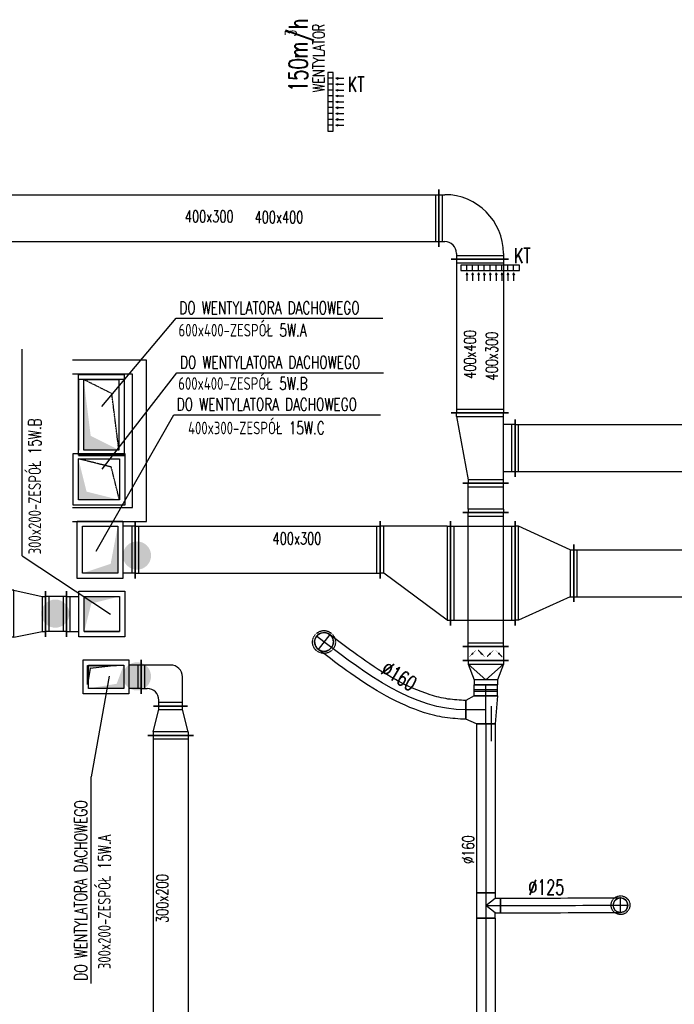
# Model space of a CAD drawing. Extents: x -7228 to 74941, y -112898 to 85621.
# Tile 151 of 256: x 20145 to 20703, y -9190 to -8351. Entities that reach past the tile are written whole.
import ezdxf

# ---------------------------------------------------------------- set-up
doc = ezdxf.new("R2010")
doc.units = 0
doc.linetypes.add('DASHED', pattern=[0.75, 0.5, -0.25])
doc.layers.get('0').update_dxf_attribs({"color": 101, "linetype": 'CONTINUOUS'})
for name, color, linetype in [('BB-went-opis', 8, 'CONTINUOUS'), ('E35', 6, 'CONTINUOUS'), ('FLUID-N15', 7, 'CONTINUOUS'), ('FLUID-N15-SYM', 7, 'CONTINUOUS'), ('FLUID-W15A', 7, 'CONTINUOUS'), ('FLUID-W15B', 7, 'CONTINUOUS'), ('FLUID-W15C', 7, 'CONTINUOUS'), ('FLUID-W5A', 7, 'CONTINUOUS'), ('FLUID-W5B', 7, 'CONTINUOUS'), ('m-went-klapy', 2, 'CONTINUOUS'), ('m-went-odnośniki', 255, 'CONTINUOUS'), ('m-went-opis', 86, 'CONTINUOUS'), ('m-went-urządzenia', 51, 'CONTINUOUS'), ('m-went-wywiew', 1, 'CONTINUOUS')]:
    doc.layers.add(name, color=color, linetype=linetype)
doc.styles.add('tab-bud$0$ROMANS', font='romans', dxfattribs={"width": 0.7})
doc.linetypes.add('ZIGZAG', pattern='A,0.00254,-5.08,[131,ltypeshp.shx,S=5.08,R=0,X=-5.08,Y=0],-10.16,[131,ltypeshp.shx,S=5.08,R=180,X=5.08,Y=0],-5.08', length=20.32254)

# ---------------------------------------------------------------- blocks, each defined once
blk = doc.blocks.new('*U6090')
at = {"color": 5, "linetype": 'Continuous', "lineweight": -2}
for p, q in [((-1904, -245), (-1904, 245)), ((1904, 245), (1904, -245))]:
    blk.add_line(p, q, dxfattribs=at)
at = {"color": 0, "linetype": 'ByBlock', "lineweight": -2}
for p, q in [((-1904, 200), (1904, 200)), ((-1904, -200), (1904, -200))]:
    blk.add_line(p, q, dxfattribs=at)
at = {"color": 4, "linetype": 'Continuous'}
for p, q in [((-1874, -200), (-1874, 200)), ((1874, 200), (1874, -200))]:
    blk.add_line(p, q, dxfattribs=at)
blk = doc.blocks.new('*U6091')
at = {"color": 5, "linetype": 'Continuous', "lineweight": -2}
for p, q in [((300, 295), (300, -195)), ((195, -300), (-295, -300))]:
    blk.add_line(p, q, dxfattribs=at)
at = {"color": 0, "linetype": 'ByBlock', "lineweight": -2}
for p, q in [((250, 250), (300, 250)), ((250, -150), (300, -150)), ((-250, -300), (-250, -250)), ((150, -300), (150, -250))]:
    blk.add_line(p, q, dxfattribs=at)
at = {"color": 4, "linetype": 'Continuous'}
for p, q in [((270, 250), (270, -150)), ((150, -270), (-250, -270))]:
    blk.add_line(p, q, dxfattribs=at)
at = {"color": 0, "linetype": 'ByBlock', "lineweight": -2}
for radius in [500, 100]:
    blk.add_arc((250, -250), radius, 90, 180, dxfattribs=at)
blk = doc.blocks.new('*U6092')
at = {"color": 5, "linetype": 'Continuous', "lineweight": -2}
for p, q in [((-655, -245), (-655, 245)), ((655, 245), (655, -245))]:
    blk.add_line(p, q, dxfattribs=at)
at = {"color": 0, "linetype": 'ByBlock', "lineweight": -2}
for p, q in [((-655, 200), (655, 200)), ((-655, -200), (655, -200))]:
    blk.add_line(p, q, dxfattribs=at)
at = {"color": 4, "linetype": 'Continuous'}
for p, q in [((-625, -200), (-625, 200)), ((625, 200), (625, -200))]:
    blk.add_line(p, q, dxfattribs=at)
blk = doc.blocks.new('*U6093')
at = {"color": 0, "linetype": 'ByBlock', "lineweight": -2}
for p, q in [((270, 200), (-270, 100)), ((270, 200), (300, 200)), ((-270, 100), (-300, 100)), ((-300, -200), (300, -200)), ((-200, -200), (-200, -300)), ((200, -300), (200, -200))]:
    blk.add_line(p, q, dxfattribs=at)
at = {"color": 4, "linetype": 'Continuous'}
for p, q in [((270, 200), (270, -200)), ((-270, -200), (-270, 100)), ((200, -270), (-200, -270))]:
    blk.add_line(p, q, dxfattribs=at)
at = {"color": 5, "linetype": 'Continuous', "lineweight": -2}
for p, q in [((300, 245), (300, -245)), ((-300, -245), (-300, 145)), ((245, -300), (-245, -300))]:
    blk.add_line(p, q, dxfattribs=at)
blk = doc.blocks.new('*U6094')
at = {"color": 5, "linetype": 'Continuous', "lineweight": -2}
for p, q in [((-1989, -245), (-1989, 245)), ((1989, 245), (1989, -245))]:
    blk.add_line(p, q, dxfattribs=at)
at = {"color": 0, "linetype": 'ByBlock', "lineweight": -2}
for p, q in [((-1989, 200), (1989, 200)), ((-1989, -200), (1989, -200))]:
    blk.add_line(p, q, dxfattribs=at)
at = {"color": 4, "linetype": 'Continuous'}
for p, q in [((-1959, -200), (-1959, 200)), ((1959, 200), (1959, -200))]:
    blk.add_line(p, q, dxfattribs=at)
blk = doc.blocks.new('*U6108')
at = {"color": 0, "linetype": 'ByBlock', "lineweight": -2}
for p, q in [((-120, 80), (-80, 170)), ((120, 100), (80, 170)), ((120, -100), (-120, -80))]:
    blk.add_line(p, q, dxfattribs=at)
at = {"color": 5, "linetype": 'Continuous', "lineweight": -2}
for p, q in [((-80, 170), (80, 170)), ((120, 100), (120, -100)), ((-120, -80), (-120, 80))]:
    blk.add_line(p, q, dxfattribs=at)
at = {"layer": 'FLUID-N15-SYM', "color": 2, "linetype": 'Continuous'}
for p, q in [((0, 0), (0, 170)), ((-120, 0), (120, 0))]:
    blk.add_line(p, q, dxfattribs=at)
blk = doc.blocks.new('*U6109')
at = {"color": 5, "linetype": 'Continuous', "lineweight": -2}
for p, q in [((-720, -80), (-720, 80)), ((720, 80), (720, -80))]:
    blk.add_line(p, q, dxfattribs=at)
at = {"color": 0, "linetype": 'ByBlock', "lineweight": -2}
for p, q in [((-720, 80), (720, 80)), ((-720, -80), (720, -80))]:
    blk.add_line(p, q, dxfattribs=at)
at = {"layer": 'FLUID-N15-SYM', "color": 2, "linetype": 'Continuous'}
blk.add_line((-720, 0), (720, 0), dxfattribs=at)
blk = doc.blocks.new('*U6110')
at = {"color": 4, "linetype": 'DASHED'}
blk.add_circle((0, 0), 97.5, dxfattribs=at)
at = {"color": 0, "linetype": 'ByBlock', "lineweight": -2}
blk.add_circle((0, 0), 80, dxfattribs=at)
blk = doc.blocks.new('*U6111')
at = {"color": 5, "linetype": 'Continuous', "lineweight": -2}
for p, q in [((-62.5, 125), (62.5, 125)), ((-107.5, -80), (-107.5, 80)), ((107.5, 80), (107.5, -80))]:
    blk.add_line(p, q, dxfattribs=at)
at = {"color": 0, "linetype": 'ByBlock', "lineweight": -2}
for p, q in [((-62.5, 80), (-62.5, 125)), ((62.5, 80), (62.5, 125)), ((-107.5, 80), (-62.5, 80)), ((107.5, 80), (62.5, 80)), ((-107.5, -80), (107.5, -80))]:
    blk.add_line(p, q, dxfattribs=at)
at = {"color": 4, "linetype": 'Continuous'}
for p, q in [((0, 0), (-62.5, 80)), ((62.5, 80), (0, 0))]:
    blk.add_line(p, q, dxfattribs=at)
at = {"layer": 'FLUID-N15-SYM', "color": 2, "linetype": 'Continuous'}
for p, q in [((0, 0), (0, 125)), ((-107.5, 0), (107.5, 0))]:
    blk.add_line(p, q, dxfattribs=at)
blk = doc.blocks.new('*U6112')
at = {"color": 4, "linetype": 'DASHED'}
blk.add_circle((0, 0), 80, dxfattribs=at)
at = {"color": 0, "linetype": 'ByBlock', "lineweight": -2}
blk.add_circle((0, 0), 62.5, dxfattribs=at)
blk = doc.blocks.new('*U6113')
at = {"color": 5, "linetype": 'Continuous', "lineweight": -2}
for p, q in [((-996, -80), (-996, 80)), ((996, 80), (996, -80))]:
    blk.add_line(p, q, dxfattribs=at)
at = {"color": 0, "linetype": 'ByBlock', "lineweight": -2}
for p, q in [((-996, 80), (996, 80)), ((-996, -80), (996, -80))]:
    blk.add_line(p, q, dxfattribs=at)
at = {"layer": 'FLUID-N15-SYM', "color": 2, "linetype": 'Continuous'}
blk.add_line((-996, 0), (996, 0), dxfattribs=at)
blk = doc.blocks.new('*U6154')
at = {"color": 1, "linetype": 'Continuous', "lineweight": -2}
for p, q in [((-3918.5, -195), (-3918.5, 195)), ((3918.5, 195), (3918.5, -195))]:
    blk.add_line(p, q, dxfattribs=at)
at = {"color": 0, "linetype": 'ByBlock', "lineweight": -2}
for p, q in [((-3918.5, 150), (3918.5, 150)), ((-3918.5, -150), (3918.5, -150))]:
    blk.add_line(p, q, dxfattribs=at)
at = {"color": 4, "linetype": 'Continuous'}
for p, q in [((-3888.5, -150), (-3888.5, 150)), ((3888.5, 150), (3888.5, -150))]:
    blk.add_line(p, q, dxfattribs=at)
blk = doc.blocks.new('*U6152')
at = {"color": 1, "linetype": 'Continuous', "lineweight": -2}
for p, q in [((-90, -195), (-90, 195)), ((90, 195), (90, -195))]:
    blk.add_line(p, q, dxfattribs=at)
at = {"color": 0, "linetype": 'ByBlock', "lineweight": -2}
for p, q in [((-90, 150), (90, 150)), ((-90, -150), (90, -150))]:
    blk.add_line(p, q, dxfattribs=at)
at = {"color": 4, "linetype": 'Continuous'}
for p, q in [((-60, -150), (-60, 150)), ((60, 150), (60, -150))]:
    blk.add_line(p, q, dxfattribs=at)
blk = doc.blocks.new('*U6210')
at = {"color": 1, "linetype": 'Continuous', "lineweight": -2}
for p, q in [((-1043.5, -245), (-1043.5, 245)), ((1043.5, 245), (1043.5, -245))]:
    blk.add_line(p, q, dxfattribs=at)
at = {"color": 0, "linetype": 'ByBlock', "lineweight": -2}
for p, q in [((-1043.5, 200), (1043.5, 200)), ((-1043.5, -200), (1043.5, -200))]:
    blk.add_line(p, q, dxfattribs=at)
at = {"color": 4, "linetype": 'Continuous'}
for p, q in [((-1013.5, -200), (-1013.5, 200)), ((1013.5, 200), (1013.5, -200))]:
    blk.add_line(p, q, dxfattribs=at)
blk = doc.blocks.new('*U6211')
at = {"color": 1, "linetype": 'Continuous', "lineweight": -2}
for p, q in [((-275, -445), (-275, 445)), ((275, 445), (275, -445))]:
    blk.add_line(p, q, dxfattribs=at)
at = {"color": 0, "linetype": 'ByBlock', "lineweight": -2}
for p, q in [((-275, 400), (275, 400)), ((-275, -400), (275, -400))]:
    blk.add_line(p, q, dxfattribs=at)
at = {"color": 4, "linetype": 'Continuous'}
for p, q in [((-245, -400), (-245, 400)), ((245, 400), (245, -400))]:
    blk.add_line(p, q, dxfattribs=at)
blk = doc.blocks.new('*U6125')
at = {"color": 5, "linetype": 'Continuous', "lineweight": -2}
for p, q in [((-571, -195), (-571, 195)), ((571, 195), (571, -195))]:
    blk.add_line(p, q, dxfattribs=at)
at = {"color": 0, "linetype": 'ByBlock', "lineweight": -2}
for p, q in [((-571, 150), (571, 150)), ((-571, -150), (571, -150))]:
    blk.add_line(p, q, dxfattribs=at)
at = {"color": 4, "linetype": 'Continuous'}
for p, q in [((-541, -150), (-541, 150)), ((541, 150), (541, -150))]:
    blk.add_line(p, q, dxfattribs=at)
blk = doc.blocks.new('*U6126')
at = {"color": 5, "linetype": 'Continuous', "lineweight": -2}
for p, q in [((-102.5, -195), (-102.5, 195)), ((102.5, 100), (102.5, -100))]:
    blk.add_line(p, q, dxfattribs=at)
at = {"color": 0, "linetype": 'ByBlock', "lineweight": -2}
for p, q in [((-102.5, 150), (-72.5, 150)), ((-72.5, 150), (62.5, 100)), ((62.5, 100), (102.5, 100)), ((-102.5, -150), (-72.5, -150)), ((-72.5, -150), (62.5, -100)), ((62.5, -100), (102.5, -100))]:
    blk.add_line(p, q, dxfattribs=at)
at = {"color": 4, "linetype": 'Continuous'}
for p, q in [((-72.5, -150), (-72.5, 150)), ((-72.5, 150), (62.5, 0)), ((62.5, 100), (62.5, -100)), ((-72.5, -150), (62.5, 0))]:
    blk.add_line(p, q, dxfattribs=at)
blk = doc.blocks.new('*U6127')
at = {"color": 5, "linetype": 'Continuous', "lineweight": -2}
for p, q in [((-47.5, -100), (-47.5, 100)), ((47.5, 100), (47.5, -100))]:
    blk.add_line(p, q, dxfattribs=at)
at = {"color": 0, "linetype": 'ByBlock', "lineweight": -2}
for p, q in [((-47.5, 100), (47.5, 100)), ((-47.5, -100), (47.5, -100))]:
    blk.add_line(p, q, dxfattribs=at)
at = {"color": 4, "linetype": 'Continuous'}
for p, q in [((-7.5, 100), (-7.5, -100)), ((7.5, 100), (7.5, -100))]:
    blk.add_line(p, q, dxfattribs=at)
at = {"layer": 'FLUID-N15-SYM', "color": 2, "linetype": 'Continuous'}
blk.add_line((-47.5, 0), (47.5, 0), dxfattribs=at)
blk = doc.blocks.new('*U6128')
at = {"color": 5, "linetype": 'Continuous', "lineweight": -2}
for p, q in [((-125, -195), (-125, 195)), ((125, 195), (125, -195))]:
    blk.add_line(p, q, dxfattribs=at)
at = {"color": 0, "linetype": 'ByBlock', "lineweight": -2}
for p, q in [((-95, 150), (-125, 150)), ((-95, 150), (95, 150)), ((95, 150), (125, 150)), ((-95, -150), (-125, -150)), ((-95, -150), (95, -150)), ((95, -150), (125, -150))]:
    blk.add_line(p, q, dxfattribs=at)
at = {"color": 4, "linetype": 'Continuous'}
for p, q in [((-95, -150), (-95, 150)), ((95, 150), (95, -150))]:
    blk.add_line(p, q, dxfattribs=at)
blk = doc.blocks.new('*U6129')
at = {"color": 5, "linetype": 'Continuous', "lineweight": -2}
blk.add_line((1209, -499), (1209, -659), dxfattribs=at)
at = {"color": 0, "linetype": 'ByBlock', "lineweight": -2}
blk.add_arc((0, 0), 80, 52.777, 232.777, dxfattribs=at)
at = {"color": 4, "linetype": 'DASHED', "lineweight": -2}
blk.add_arc((0, 0), 80, 232.777, 52.777, dxfattribs=at)
at = {"color": 5, "linetype": 'ZIGZAG', "lineweight": -2, "ltscale": 0.4}
for points in [[(1209, -499), (1056.3, -486.3), (905.4, -450.2), (608.9, -320.8), (322.2, -139.1), (48.4, 63.7)], [(1209, -659), (1030.4, -644.1), (857.8, -602.9), (531.8, -461), (230.1, -269.9), (-48.4, -63.7)]]:
    blk.add_spline(points, degree=3, dxfattribs=at)
at = {"layer": 'FLUID-N15-SYM', "color": 2, "linetype": 'Continuous'}
for p, q in [((0, 0), (-63.7, 48.4)), ((48.4, 63.7), (-48.4, -63.7))]:
    blk.add_line(p, q, dxfattribs=at)
at = {"layer": 'FLUID-N15-SYM', "color": 2, "linetype": 'Continuous', "start_tangent": (-1, 0), "end_tangent": (-0.796287, 0.604919)}
blk.add_spline([(1209, -579), (0, 0)], degree=3, dxfattribs=at)
blk = doc.blocks.new('*U6130')
at = {"color": 5, "linetype": 'Continuous', "lineweight": -2}
blk.add_line((-1023.4, -65.1), (-1023.4, 59.9), dxfattribs=at)
at = {"color": 4, "linetype": 'DASHED', "lineweight": -2}
blk.add_arc((0, 0), 62.5, 90.21993, 270.21993, dxfattribs=at)
at = {"color": 0, "linetype": 'ByBlock', "lineweight": -2}
blk.add_arc((0, 0), 62.5, 270.21993, 90.21993, dxfattribs=at)
at = {"color": 5, "linetype": 'ZIGZAG', "lineweight": -2, "ltscale": 0.4}
for points in [[(-1023.4, 59.9), (-0.2, 62.5)], [(-1023.4, -65.1), (0.2, -62.5)]]:
    blk.add_spline(points, degree=3, dxfattribs=at)
at = {"layer": 'FLUID-N15-SYM', "color": 2, "linetype": 'Continuous'}
for p, q in [((0.2, -62.5), (-0.2, 62.5)), ((0, 0), (62.5, 0.2))]:
    blk.add_line(p, q, dxfattribs=at)
at = {"layer": 'FLUID-N15-SYM', "color": 2, "linetype": 'Continuous', "start_tangent": (1, 0), "end_tangent": (0.999993, 0.003838)}
blk.add_spline([(-1023.4, -2.6), (0, 0)], degree=3, dxfattribs=at)
blk = doc.blocks.new('*U6212')
at = {"color": 1, "linetype": 'Continuous', "lineweight": -2}
for p, q in [((-484.5, -245), (-484.5, 245)), ((484.5, 245), (484.5, -245))]:
    blk.add_line(p, q, dxfattribs=at)
at = {"color": 0, "linetype": 'ByBlock', "lineweight": -2}
for p, q in [((-484.5, 200), (484.5, 200)), ((-484.5, -200), (484.5, -200))]:
    blk.add_line(p, q, dxfattribs=at)
at = {"color": 4, "linetype": 'Continuous'}
for p, q in [((-454.5, -200), (-454.5, 200)), ((454.5, 200), (454.5, -200))]:
    blk.add_line(p, q, dxfattribs=at)
blk = doc.blocks.new('*U6213')
at = {"color": 1, "linetype": 'Continuous', "lineweight": -2}
for p, q in [((250, 445), (250, -445)), ((-250, -245), (-250, 245))]:
    blk.add_line(p, q, dxfattribs=at)
at = {"color": 0, "linetype": 'ByBlock', "lineweight": -2}
for p, q in [((-220, 200), (220, 400)), ((220, 400), (250, 400)), ((-220, 200), (-250, 200)), ((-220, -200), (-250, -200)), ((-220, -200), (220, -400)), ((220, -400), (250, -400))]:
    blk.add_line(p, q, dxfattribs=at)
at = {"color": 4, "linetype": 'Continuous'}
for p, q in [((220, 400), (220, -400)), ((-220, -200), (-220, 200))]:
    blk.add_line(p, q, dxfattribs=at)
blk = doc.blocks.new('*U6216')
at = {"color": 1, "linetype": 'Continuous', "lineweight": -2}
for p, q in [((-300, -445), (-300, 445)), ((300, 45), (300, -445))]:
    blk.add_line(p, q, dxfattribs=at)
at = {"color": 0, "linetype": 'ByBlock', "lineweight": -2}
for p, q in [((-270, 400), (-300, 400)), ((-270, 400), (270, 0)), ((270, 0), (300, 0)), ((-270, -400), (-300, -400)), ((-270, -400), (270, -400)), ((270, -400), (300, -400))]:
    blk.add_line(p, q, dxfattribs=at)
at = {"color": 4, "linetype": 'Continuous'}
for p, q in [((-270, -400), (-270, 400)), ((270, 0), (270, -400))]:
    blk.add_line(p, q, dxfattribs=at)
blk = doc.blocks.new('*U6132')
at = {"color": 5, "linetype": 'Continuous', "lineweight": -2}
for p, q in [((-60, -195), (-60, 195)), ((60, 195), (60, -195))]:
    blk.add_line(p, q, dxfattribs=at)
at = {"color": 0, "linetype": 'ByBlock', "lineweight": -2}
for p, q in [((-60, 150), (60, 150)), ((60, -150), (-60, -150))]:
    blk.add_line(p, q, dxfattribs=at)
at = {"color": 4, "linetype": 'DASHED'}
for p, q in [((0, 112.5), (-26.5, 139)), ((0, 112.5), (26.5, 86)), ((0, 37.5), (-26.5, 11)), ((0, 37.5), (26.5, 64)), ((0, -37.5), (-26.5, -11)), ((0, -37.5), (26.5, -64)), ((0, -112.5), (-26.5, -139)), ((0, -112.5), (26.5, -86))]:
    blk.add_line(p, q, dxfattribs=at)
at = {"color": 4, "linetype": 'Continuous'}
for points in [[(-4, 112.5, 8, 8, 1), (4, 112.5, 8, 8, 1)], [(-4, 37.5, 8, 8, 1), (4, 37.5, 8, 8, 1)], [(-4, -37.5, 8, 8, 1), (4, -37.5, 8, 8, 1)], [(-4, -112.5, 8, 8, 1), (4, -112.5, 8, 8, 1)]]:
    blk.add_lwpolyline(points, format="xyseb", close=True, dxfattribs=at)
blk = doc.blocks.new('*U6315')
at = {"color": 4, "linetype": 'Continuous'}
for p, q in [((-345, -195), (-345, 195)), ((-345, 195), (345, 195)), ((345, 195), (345, -195)), ((345, -195), (-345, -195))]:
    blk.add_line(p, q, dxfattribs=at)
at = {"color": 0, "linetype": 'ByBlock', "lineweight": -2}
for p, q in [((-300, -150), (-300, 150)), ((-300, 150), (300, 150)), ((300, 150), (300, -150)), ((300, -150), (-300, -150))]:
    blk.add_line(p, q, dxfattribs=at)
at = {"color": 4, "linetype": 'DASHED'}
for p, q in [((180, -90), (300, 150)), ((-300, -150), (180, -90))]:
    blk.add_line(p, q, dxfattribs=at)
blk = doc.blocks.new('*U5714')
at = {"color": 4, "linetype": 'Continuous'}
for p, q in [((-345, -195), (-345, 195)), ((-345, 195), (345, 195)), ((345, 195), (345, -195)), ((345, -195), (-345, -195))]:
    blk.add_line(p, q, dxfattribs=at)
at = {"color": 0, "linetype": 'ByBlock', "lineweight": -2}
for p, q in [((-300, -150), (-300, 150)), ((-300, 150), (300, 150)), ((300, 150), (300, -150)), ((300, -150), (-300, -150))]:
    blk.add_line(p, q, dxfattribs=at)
at = {"color": 0, "linetype": 'ByBlock'}
blk.add_solid([(-300, 150), (300, 150), (-300, -150), (-180, 90)], dxfattribs=at)
blk = doc.blocks.new('*U6309')
at = {"color": 4, "linetype": 'Continuous'}
for p, q in [((-220, -220), (-220, 220)), ((-220, 220), (220, 220)), ((220, 220), (220, -220)), ((220, -220), (-220, -220))]:
    blk.add_line(p, q, dxfattribs=at)
at = {"color": 0, "linetype": 'ByBlock', "lineweight": -2}
for p, q in [((-175, -175), (-175, 175)), ((-175, 175), (175, 175)), ((175, 175), (175, -175)), ((175, -175), (-175, -175))]:
    blk.add_line(p, q, dxfattribs=at)
at = {"color": 0, "linetype": 'ByBlock'}
blk.add_solid([(-175, 175), (175, 175), (-175, -175), (-105, 105)], dxfattribs=at)
blk = doc.blocks.new('*U6313')
at = {"color": 4, "linetype": 'Continuous'}
for p, q in [((-220, -220), (-220, 220)), ((-220, 220), (220, 220)), ((220, 220), (220, -220)), ((220, -220), (-220, -220))]:
    blk.add_line(p, q, dxfattribs=at)
at = {"color": 0, "linetype": 'ByBlock', "lineweight": -2}
for p, q in [((-175, -175), (-175, 175)), ((-175, 175), (175, 175)), ((175, 175), (175, -175)), ((175, -175), (-175, -175))]:
    blk.add_line(p, q, dxfattribs=at)
at = {"color": 4, "linetype": 'DASHED'}
for p, q in [((105, -105), (175, 175)), ((-175, -175), (105, -105))]:
    blk.add_line(p, q, dxfattribs=at)
blk = doc.blocks.new('*U6268')
at = {"color": 1, "linetype": 'Continuous', "lineweight": -2}
blk.add_line((-235, -245), (-235, 245), dxfattribs=at)
at = {"color": 0, "linetype": 'ByBlock', "lineweight": -2}
for p, q in [((-235, 200), (-130, 200)), ((-85, -200), (-85, 200)), ((-85, 200), (215, 200)), ((215, 200), (215, -200)), ((-235, -200), (-130, -200)), ((215, -200), (-85, -200))]:
    blk.add_line(p, q, dxfattribs=at)
at = {"color": 4, "linetype": 'Continuous'}
for p, q in [((-205, -200), (-205, 200)), ((-130, -245), (-130, 245)), ((-130, 245), (260, 245)), ((260, 245), (260, -245)), ((260, -245), (-130, -245))]:
    blk.add_line(p, q, dxfattribs=at)
at = {"color": 0, "linetype": 'ByBlock'}
blk.add_solid([(-85, 200), (215, 200), (-85, -200), (-25, 120)], dxfattribs=at)
blk = doc.blocks.new('*U6026')
at = {"color": 1, "linetype": 'Continuous', "lineweight": -2}
blk.add_line((-235, -195), (-235, 195), dxfattribs=at)
at = {"color": 4, "linetype": 'Continuous'}
for p, q in [((-130, -195), (-130, 195)), ((-130, 195), (260, 195)), ((260, 195), (260, -195)), ((-205, -150), (-205, 150)), ((260, -195), (-130, -195))]:
    blk.add_line(p, q, dxfattribs=at)
at = {"color": 0, "linetype": 'ByBlock', "lineweight": -2}
for p, q in [((-235, 150), (-130, 150)), ((-85, -150), (-85, 150)), ((-85, 150), (215, 150)), ((215, 150), (215, -150)), ((-235, -150), (-130, -150)), ((215, -150), (-85, -150))]:
    blk.add_line(p, q, dxfattribs=at)
at = {"color": 0, "linetype": 'ByBlock'}
blk.add_solid([(-85, 150), (215, 150), (-85, -150), (-25, 90)], dxfattribs=at)
blk = doc.blocks.new('*U6173')
at = {"color": 1, "linetype": 'Continuous', "lineweight": -2}
for p, q in [((-125, -195), (-125, 195)), ((125, 145), (125, -145))]:
    blk.add_line(p, q, dxfattribs=at)
at = {"color": 0, "linetype": 'ByBlock', "lineweight": -2}
for p, q in [((-95, 150), (-125, 150)), ((-95, 150), (95, 100)), ((95, 100), (125, 100)), ((-95, -150), (-125, -150)), ((-95, -150), (95, -100)), ((95, -100), (125, -100))]:
    blk.add_line(p, q, dxfattribs=at)
at = {"color": 4, "linetype": 'Continuous'}
for p, q in [((-95, -150), (-95, 150)), ((95, 100), (95, -100))]:
    blk.add_line(p, q, dxfattribs=at)
blk = doc.blocks.new('*U6174')
at = {"color": 1, "linetype": 'Continuous', "lineweight": -2}
for p, q in [((-185, -80), (-185, 210)), ((210, -185), (-80, -185))]:
    blk.add_line(p, q, dxfattribs=at)
at = {"color": 0, "linetype": 'ByBlock', "lineweight": -2}
for p, q in [((65, 165), (-185, 165)), ((165, -185), (165, 65)), ((-185, -35), (-135, -35)), ((-35, -185), (-35, -135))]:
    blk.add_line(p, q, dxfattribs=at)
at = {"color": 4, "linetype": 'Continuous'}
for p, q in [((-155, -35), (-155, 165)), ((165, -155), (-35, -155))]:
    blk.add_line(p, q, dxfattribs=at)
at = {"color": 0, "linetype": 'ByBlock', "lineweight": -2}
for centre in [(65, 65), (-135, -135)]:
    blk.add_arc(centre, 100, 0, 90, dxfattribs=at)
blk = doc.blocks.new('*U6175')
at = {"color": 1, "linetype": 'Continuous', "lineweight": -2}
blk.add_line((-235, -145), (-235, 145), dxfattribs=at)
at = {"color": 0, "linetype": 'ByBlock', "lineweight": -2}
for p, q in [((-235, 100), (-130, 100)), ((-85, -100), (-85, 100)), ((-85, 100), (215, 100)), ((215, 100), (215, -100)), ((-235, -100), (-130, -100)), ((215, -100), (-85, -100))]:
    blk.add_line(p, q, dxfattribs=at)
at = {"color": 4, "linetype": 'Continuous'}
for p, q in [((-205, -100), (-205, 100)), ((-130, -145), (-130, 145)), ((-130, 145), (260, 145)), ((260, 145), (260, -145)), ((260, -145), (-130, -145))]:
    blk.add_line(p, q, dxfattribs=at)
at = {"color": 0, "linetype": 'ByBlock'}
blk.add_solid([(-85, 100), (215, 100), (-85, -100), (-25, 60)], dxfattribs=at)
blk = doc.blocks.new('*U6153')
at = {"color": 1, "linetype": 'Continuous', "lineweight": -2}
for p, q in [((-150, -245), (-150, 245)), ((150, 192), (150, -198))]:
    blk.add_line(p, q, dxfattribs=at)
at = {"color": 0, "linetype": 'ByBlock', "lineweight": -2}
for p, q in [((-120, 200), (-150, 200)), ((-120, 200), (120, 147)), ((120, 147), (150, 147)), ((-120, -200), (120, -153)), ((120, -153), (150, -153)), ((-120, -200), (-150, -200))]:
    blk.add_line(p, q, dxfattribs=at)
at = {"color": 4, "linetype": 'Continuous'}
for p, q in [((-120, -200), (-120, 200)), ((120, 147), (120, -153))]:
    blk.add_line(p, q, dxfattribs=at)
blk = doc.blocks.new('KT')
at = {"layer": 'm-went-urządzenia'}
for points in [[(55475.1, 10960.33), (55475.71, 10962.01), (55474.49, 10962.01)], [(55480.1, 10960.33), (55480.71, 10962.01), (55479.49, 10962.01)], [(55485.1, 10960.33), (55485.71, 10962.01), (55484.49, 10962.01)], [(55490.1, 10960.33), (55490.71, 10962.01), (55489.49, 10962.01)], [(55495.1, 10960.33), (55495.71, 10962.01), (55494.49, 10962.01)], [(55500.1, 10960.33), (55500.71, 10962.01), (55499.49, 10962.01)], [(55505.1, 10960.33), (55505.71, 10962.01), (55504.49, 10962.01)], [(55510.1, 10960.33), (55510.71, 10962.01), (55509.49, 10962.01)], [(55515.1, 10960.33), (55515.71, 10962.01), (55514.49, 10962.01)]]:
    blk.add_hatch(color=7, dxfattribs=at).paths.add_polyline_path(points)
at = {"layer": 'm-went-urządzenia', "color": 7}
for p, q in [((55475.1, 10960.33, 0), (55475.1, 10967.21, 0)), ((55480.1, 10960.33, 0), (55480.1, 10967.21, 0)), ((55485.1, 10960.33, 0), (55485.1, 10967.21, 0)), ((55490.1, 10960.33, 0), (55490.1, 10967.21, 0)), ((55495.1, 10960.33, 0), (55495.1, 10967.21, 0)), ((55500.1, 10960.33, 0), (55500.1, 10967.21, 0)), ((55505.1, 10960.33, 0), (55505.1, 10967.21, 0)), ((55510.1, 10960.33, 0), (55510.1, 10967.21, 0)), ((55515.1, 10960.33, 0), (55515.1, 10967.21, 0)), ((55475.1, 10960.33, 0), (55474.49, 10962.01, 0)), ((55474.49, 10962.01, 0), (55475.71, 10962.01, 0)), ((55475.09, 10958.31, 0), (55475.09, 10953.74, 0)), ((55475.1, 10960.33, 0), (55475.71, 10962.01, 0)), ((55480.1, 10960.33, 0), (55479.49, 10962.01, 0)), ((55479.49, 10962.01, 0), (55480.71, 10962.01, 0)), ((55480.09, 10958.31, 0), (55480.09, 10953.74, 0)), ((55480.1, 10960.33, 0), (55480.71, 10962.01, 0)), ((55485.1, 10960.33, 0), (55484.49, 10962.01, 0)), ((55484.49, 10962.01, 0), (55485.71, 10962.01, 0)), ((55485.09, 10958.31, 0), (55485.09, 10953.74, 0)), ((55485.1, 10960.33, 0), (55485.71, 10962.01, 0)), ((55490.1, 10960.33, 0), (55489.49, 10962.01, 0)), ((55489.49, 10962.01, 0), (55490.71, 10962.01, 0)), ((55490.09, 10958.31, 0), (55490.09, 10953.74, 0)), ((55490.1, 10960.33, 0), (55490.71, 10962.01, 0)), ((55495.1, 10960.33, 0), (55494.49, 10962.01, 0)), ((55494.49, 10962.01, 0), (55495.71, 10962.01, 0)), ((55495.09, 10958.31, 0), (55495.09, 10953.74, 0)), ((55495.1, 10960.33, 0), (55495.71, 10962.01, 0)), ((55500.1, 10960.33, 0), (55499.49, 10962.01, 0)), ((55499.49, 10962.01, 0), (55500.71, 10962.01, 0)), ((55500.09, 10958.31, 0), (55500.09, 10953.74, 0)), ((55500.1, 10960.33, 0), (55500.71, 10962.01, 0)), ((55505.1, 10960.33, 0), (55504.49, 10962.01, 0)), ((55504.49, 10962.01, 0), (55505.71, 10962.01, 0)), ((55505.09, 10958.31, 0), (55505.09, 10953.74, 0)), ((55505.1, 10960.33, 0), (55505.71, 10962.01, 0)), ((55510.1, 10960.33, 0), (55509.49, 10962.01, 0)), ((55509.49, 10962.01, 0), (55510.71, 10962.01, 0)), ((55510.09, 10958.31, 0), (55510.09, 10953.74, 0)), ((55510.1, 10960.33, 0), (55510.71, 10962.01, 0)), ((55515.1, 10960.33, 0), (55514.49, 10962.01, 0)), ((55514.49, 10962.01, 0), (55515.71, 10962.01, 0)), ((55515.09, 10958.31, 0), (55515.09, 10953.74, 0)), ((55515.1, 10960.33, 0), (55515.71, 10962.01, 0))]:
    blk.add_line(p, q, dxfattribs=at)
at = {"layer": 'm-went-urządzenia', "elevation": 0}
blk.add_lwpolyline([(55470.09, 10953.74), (55520.09, 10953.74), (55520.09, 10958.31), (55470.09, 10958.31)], close=True, dxfattribs=at)
blk = doc.blocks.new('A$C38133200')
at = {"layer": 'm-went-klapy', "ltscale": 2}
blk.add_hatch(color=256, dxfattribs=at).paths.add_polyline_path([(-12.02, 0, 1), (12.02, 0, 1)])
blk = doc.blocks.new('A$C5CDC0A6C')
at = {"layer": 'm-went-wywiew'}
blk.add_hatch(color=256, dxfattribs=at).paths.add_polyline_path([(1526.37, -3075.32), (1501.7, -3075.32), (1501.7, -3091.54), (1503.91, -3077.89)])
blk.add_line((1846.24, -3140.01), (1846.24, -3110.01))
at = {"layer": 'm-went-odnośniki'}
for p, q in [((1513.92, -2854.6), (1577.43, -2779.31)), ((1577.43, -2779.31), (1753.58, -2779.31)), ((1445.98, -2981.98), (1445.98, -2805.83)), ((1514.26, -2908), (1577.99, -2825.81)), ((1577.99, -2825.81), (1754.14, -2825.81)), ((1509.26, -2978), (1575.22, -2861.62)), ((1575.22, -2861.62), (1751.36, -2861.62)), ((1445.98, -2981.98), (1521.39, -3031.5)), ((1520.24, -3084.5), (1504.9, -3170.4)), ((1504.9, -3346.54), (1504.9, -3170.4))]:
    blk.add_line(p, q, dxfattribs=at)
at = {"layer": 'm-went-wywiew', "color": 9}
for p, q in [((1552.16, -2815.02), (1489, -2815.02)), ((1552.16, -2952.65), (1552.16, -2815.02)), ((1540.16, -2827.02), (1489, -2827.02)), ((1540.16, -2940.65), (1540.16, -2827.02)), ((1489, -2940.65), (1540.16, -2940.65)), ((1489, -2952.65), (1552.16, -2952.65))]:
    blk.add_line(p, q, dxfattribs=at)
at = {"layer": 'm-went-wywiew'}
for p, q in [((1534, -2831.66), (1494, -2831.66)), ((1494, -2831.66), (1494, -2891.66)), ((1534, -2896.66), (1494, -2896.66)), ((1499, -3016.49), (1529, -3016.49)), ((1499, -3046.49), (1499, -3016.49)), ((1529, -3016.49), (1529, -3046.49)), ((1499, -3046.49), (1529, -3046.49)), ((1501.7, -3091.54), (1501.7, -3075.32)), ((1501.7, -3075.32), (1526.37, -3075.32)), ((1503.91, -3077.89), (1501.7, -3091.54)), ((1526.37, -3075.32), (1503.91, -3077.89))]:
    blk.add_line(p, q, dxfattribs=at)
at = {"layer": 'BB-went-opis'}
for p in [(1543.93, -2981.64), (1474.33, -3031.15), (1543.93, -3084.63)]:
    blk.add_blockref('A$C38133200', p, dxfattribs=at)
at = {"layer": 'FLUID-N15', "color": 5, "linetype": 'Continuous', "zscale": 0.1}
for name, p, xscale, yscale in [('*U6090', (1610.84, -2694), 0.1, 0.1), ('*U6110', (1703.34, -3055.31), 0.1, 0.1), ('*U6129', (1703.34, -3055.31), 0.1, 0.1), ('*U6112', (1956.08, -3279.7, 0), 0.09999999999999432, 0.09999999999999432)]:
    blk.add_blockref(name, p, dxfattribs=dict(at, xscale=xscale, yscale=yscale))
at = {"layer": 'FLUID-N15', "color": 5, "linetype": 'Continuous'}
for name, p, xscale, yscale, zscale, rotation in [('*U6091', (1831.24, -2699), 0.1, 0.1, 0.1, 269.9999999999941), ('*U6092', (1836.24, -2794.51), 0.1, 0.1, 0.1, 269.9999999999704), ('*U6093', (1836.24, -2890.01), 0.1000000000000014, 0.1000000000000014, 0.09999999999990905, 89.99999999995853), ('*U6094', (2065.14, -2890.01), 0.1, 0.1000000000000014, 0.1, 359.9999999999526), ('*U6128', (1841.24, -2932.51), 0.1000000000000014, 0.1000000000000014, 0.09999999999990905, 90), ('*U6125', (1841.24, -3002.11), 0.1, 0.1, 0.1, 90), ('*U6132', (1841.24, -3065.21), 0.1, 0.1, 0.1, 90), ('*U6126', (1841.24, -3081.46), 0.1, 0.1, 0.1, 270.0000000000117), ('*U6127', (1841.24, -3096.46), 0.1, 0.1, 0.1, 90), ('*U6108', (1841.24, -3113.21), 0.1000000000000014, 0.1000000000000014, 0.0999999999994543, 90), ('*U6109', (1841.24, -3197.21), 0.1, 0.1, 0.09999999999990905, 270.0000000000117), ('*U6111', (1841.24, -3279.96), 0.1, 0.1, 0.1, 270.0000000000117), ('*U6130', (1956.08, -3279.7), 0.1, 0.1, 0.1, 359.9999999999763), ('*U6113', (1841.24, -3390.31), 0.1, 0.1, 0.1, 270.0000000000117)]:
    blk.add_blockref(name, p, dxfattribs=dict(at, xscale=xscale, yscale=yscale, zscale=zscale, rotation=rotation))
at = {"layer": 'FLUID-W15A', "color": 1, "linetype": 'Continuous', "zscale": 0.1}
for name, p, xscale, yscale, rotation in [('*U6175', (1524.1, -3084.96), 0.09999999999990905, 0.09999999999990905, 180.0000000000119), ('*U6173', (1572.6, -3122.46), 0.09999999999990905, 0.09999999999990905, 90.00000000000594), ('*U6154', (1572.6, -3526.81), 0.1, 0.1, 269.9999999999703)]:
    blk.add_blockref(name, p, dxfattribs=dict(at, xscale=xscale, yscale=yscale, rotation=rotation))
at = {"layer": 'FLUID-W15A', "color": 1, "linetype": 'Continuous', "xscale": 0.09999999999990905, "yscale": 0.09999999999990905, "zscale": 0.1}
blk.add_blockref('*U6174', (1566.1, -3091.46), dxfattribs=at)
at = {"layer": 'FLUID-W15B', "color": 1, "linetype": 'Continuous', "xscale": 0.1, "yscale": 0.1, "zscale": 0.1}
blk.add_blockref('*U6153', (1451, -3031.16), dxfattribs=at)
at = {"layer": 'FLUID-W15B', "color": 1, "linetype": 'Continuous', "zscale": 0.1}
for name, p, xscale, yscale, rotation in [('*U6152', (1475, -3031.49), 0.1, 0.1, 180.0000000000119), ('*U6026', (1507.5, -3031.49), 0.09999999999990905, 0.09999999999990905, 2.423531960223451e-11)]:
    blk.add_blockref(name, p, dxfattribs=dict(at, xscale=xscale, yscale=yscale, rotation=rotation))
at = {"layer": 'FLUID-W15C', "color": 1, "linetype": 'Continuous', "zscale": 0.1}
for name, p, xscale, yscale, rotation in [('*U6268', (1519, -2976.68), 0.09999999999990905, 0.09999999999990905, 180.0000000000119), ('*U6216', (1781.2, -2996.68), 0.1, 0.1, 179.999999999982), ('*U6211', (1838.7, -2996.68), 0.1000000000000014, 0.1000000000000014, 359.9999999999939), ('*U6213', (1891.2, -2996.71), 0.1, 0.1000000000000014, 179.9999999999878)]:
    blk.add_blockref(name, p, dxfattribs=dict(at, xscale=xscale, yscale=yscale, rotation=rotation))
at = {"layer": 'FLUID-W15C', "color": 1, "linetype": 'Continuous', "yscale": 0.1000000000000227, "zscale": 0.1}
for name, p, xscale in [('*U6210', (1646.85, -2976.68), 0.09999999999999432), ('*U6212', (1964.65, -2996.71), 0.1000000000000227)]:
    blk.add_blockref(name, p, dxfattribs=dict(at, xscale=xscale))
at = {"layer": 'FLUID-W5A', "color": 1, "linetype": 'Continuous', "xscale": 0.09999999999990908, "yscale": 0.09999999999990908, "zscale": 0.1, "rotation": 90.00000000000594}
for name in ['*U6315', '*U5714']:
    blk.add_blockref(name, (1513.5, -2861.66), dxfattribs=at)
at = {"layer": 'FLUID-W5B', "color": 1, "linetype": 'Continuous', "zscale": 0.1, "rotation": 90.00000000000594}
for name, xscale, yscale in [('*U6309', 0.09999999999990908, 0.09999999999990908), ('*U6313', 0.09999999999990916, 0.09999999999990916)]:
    blk.add_blockref(name, (1511.5, -2916.66), dxfattribs=dict(at, xscale=xscale, yscale=yscale))
at = {"layer": 'm-went-urządzenia'}
for p, rotation in [((-9250.81, 52899.55, 0), 270.0039164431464), ((57339.34, 8223.47, 0), 180.0039164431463)]:
    blk.add_blockref('KT', p, dxfattribs=dict(at, rotation=rotation))
at = {"layer": 'm-went-opis', "style": 'tab-bud$0$ROMANS', "width": 0.7}
for s, height, rotation, p in [('WENTYLATOR', 10.064, 89.94143, (1703.78, -2586.51)), ('3', 9.58, 89.94143, (1679.87, -2539.25)), ('150m/h', 15.974, 89.94143, (1689.36, -2586.49)), ('KT', 12.78, 359.94143, (1723.69, -2586.4, 0)), ('KT', 12.78, 359.94143, (1865.36, -2732.34, 0)), ('DO WENTYLATORA DACHOWEGO', 10.7572, 0, (1580.04, -2775.78)), ('600x400-ZESPÓŁ 5W.A', 10.7572, 0, (1579.35, -2794.9)), ('400x400', 10.109, 90, (1832.86, -2830.96, 0)), ('400x300', 10.109, 90, (1851.52, -2832.34, 0)), ('DO WENTYLATORA DACHOWEGO', 10.7572, 0, (1580.59, -2822.29)), ('600x400-ZESPÓŁ 5W.B', 10.7572, 0, (1579.16, -2840.37)), ('DO WENTYLATORA DACHOWEGO', 10.7572, 0, (1577.82, -2858.09)), ('300x200-ZESPÓŁ 15W.B', 10.7572, 90, (1462.16, -2980.59)), ('400x300-ZESPÓŁ 15W.C', 10.7572, 0, (1587.51, -2878.25)), ('%%c160', 12.78, 328.5204, (1750.95, -3081.86, 0)), ('DO WENTYLATORA DACHOWEGO', 10.7572, 90, (1501.38, -3343.94)), ('300x200-ZESPÓŁ 15W.A', 10.7572, 90, (1521.53, -3334.25)), ('%%c160', 10.109, 90, (1831.23, -3244.38, 0)), ('300x200', 10.109, 90, (1570.58, -3294.84, 0)), ('%%c125', 12.78, 359.94143, (1877.49, -3270.8, 0))]:
    blk.add_text(s, height=height, rotation=rotation, dxfattribs=at).set_placement(p)
for s, p in [('400x300', (1584.77, -2697.54, 0)), ('400x400', (1644.19, -2698.23, 0)), ('400x300', (1659.52, -2972.21, 0))]:
    blk.add_text(s, height=10.109, dxfattribs=at).set_placement(p)

msp = doc.modelspace()

# ---------------------------------------------------------------- block references
at = {"layer": 'E35'}
msp.add_blockref('A$C5CDC0A6C', (18700.703, -5826.119), dxfattribs=at)

doc.saveas('drawing.dxf')
